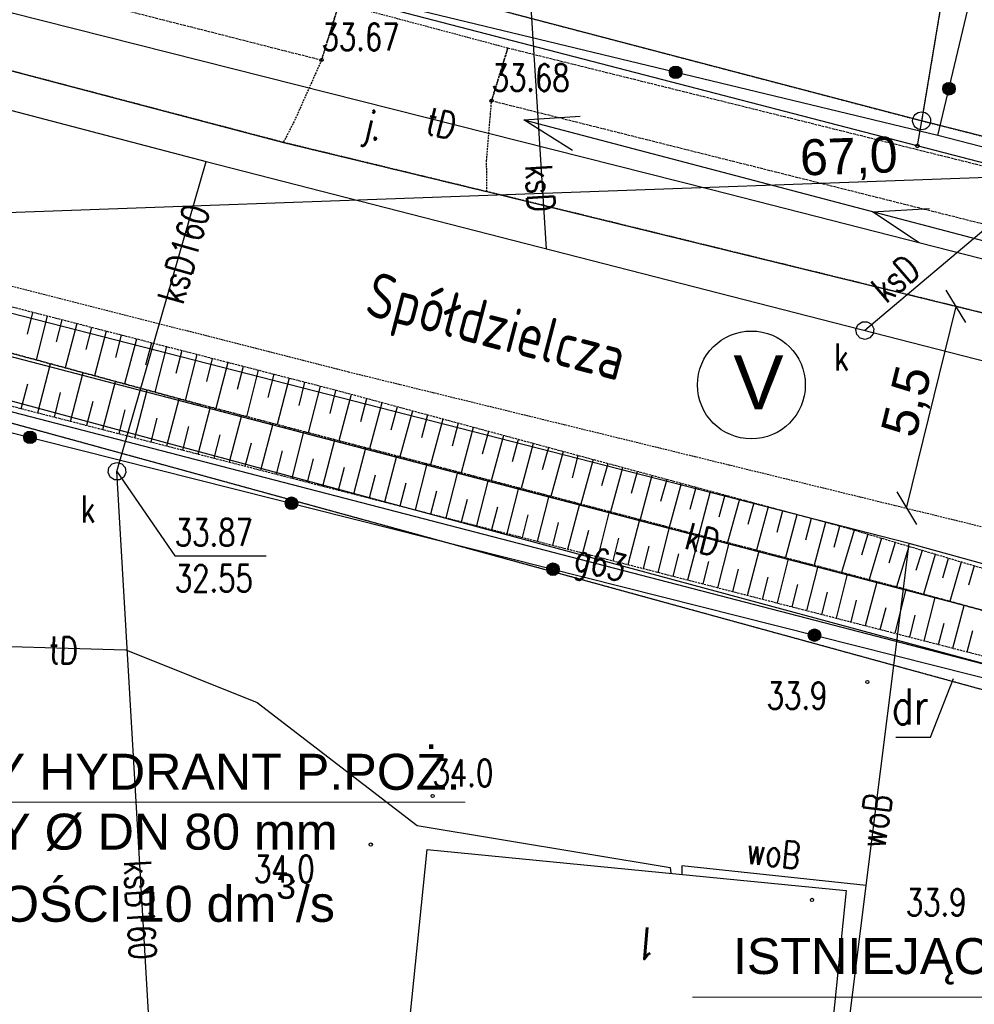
# Model space of a CAD drawing. Header units: millimetres. Extents: x 6197 to 108098, y 4257 to 29730.
# Tile 94 of 148: x 26102 to 26633, y 26823 to 27371. Entities that reach past the tile are written whole.
import ezdxf
from ezdxf.enums import TextEntityAlignment as Align

# ---------------------------------------------------------------- set-up
doc = ezdxf.new("R2010")
doc.units = ezdxf.units.MM
for name, pattern in [('2', [1, 0.5, -0.5]), ('423', [2, 1.5, -0.5]), ('424', [1.5, 1, -0.5]), ('9', [1.75, 1.25, -0.5]), ('901', [0])]:
    doc.linetypes.add(name, pattern=pattern)
for name, color, linetype in [('000_Inne__niezydentyfikowane_', 7, 'Continuous'), ('202-punkt_graniczny', 7, 'Continuous'), ('203-punkt_graniczny', 7, 'Continuous'), ('210-oznaczenie_konturu_uzytku_g', 7, 'Continuous'), ('218-kontur_uzytku_gruntowego', 7, 'Continuous'), ('219-dzialka_ewidencyjna', 7, 'Continuous'), ('238-Punkt_adresowy_budynku', 7, 'Continuous'), ('312-budynek_ewidencyjny', 7, 'Continuous'), ('994-Nazwa_ulicy', 7, 'Continuous'), ('chodnik', 7, 'Continuous'), ('jezdnia', 7, 'Continuous'), ('jezdnia-Atr17', 7, 'Continuous'), ('kraweznik', 7, 'Continuous'), ('ogrodzenie_trwale', 7, 'Continuous'), ('pikieta_naturalna', 7, 'Continuous'), ('pikieta_naturalna-Atr2', 7, 'Continuous'), ('pikieta_sztuczna', 7, 'Continuous'), ('pikieta_sztuczna-Atr2', 7, 'Continuous'), ('przewod_elektroenergetyczny_nis', 7, 'Continuous'), ('przewod_gazowy', 7, 'Continuous'), ('przewod_gazowy-Atr1', 7, 'Continuous'), ('przewod_kanalizacyjny', 7, 'Continuous'), ('przewod_kanalizacyjny-Atr1', 7, 'Continuous'), ('przewod_telekomunikacyjny_podzi', 7, 'Continuous'), ('przewod_wodociagowy', 7, 'Continuous'), ('przewod_wodociagowy-Atr1', 7, 'Continuous'), ('rzedna-Atr2', 7, 'Continuous'), ('rzedna-Atr3', 7, 'Continuous'), ('skarpa_nieumocniona', 7, 'Continuous'), ('wlaz_do_komory_lub_kanalu_-_okr', 7, 'Continuous')]:
    doc.layers.add(name, color=color, linetype=linetype)
doc.styles.add('ARIAL', font='arial.ttf')
doc.styles.get("Standard").update_dxf_attribs({"font": 'arial.ttf'})
doc.styles.add('STYL_ARIAL', font='simplex', dxfattribs={"width": 0.75, "oblique": 0.1})
doc.dimstyles.new('ISO-25', dxfattribs={"dimtxt": 2.5, "dimasz": 2.5, "dimexe": 1.25, "dimexo": 0.625, "dimtad": 1, "dimtxsty": 'Standard', "dimcen": 2.5, "dimadec": 0, "dimazin": 0, "dimtfac": 1, "dimtmove": 0, "dimatfit": 3, "dimfxl": 1, "dimarcsym": 0})

# ---------------------------------------------------------------- blocks, each defined once
blk = doc.blocks.new('202')
at = {"color": 0}
blk.add_circle((0, 0), 0.25, dxfattribs=at)
blk = doc.blocks.new('203')
at = {"color": 0}
blk.add_circle((0, 0), 0.05, dxfattribs=at)
blk = doc.blocks.new('US22')
at = {"color": 7}
blk.add_polyline3d([(0, 0.25, 0), (0.1352, 0.2103, 0), (0.2274, 0.1039, 0), (0.2475, -0.0356, 0), (0.1889, -0.1637, 0), (0.0704, -0.2399, 0), (-0.0704, -0.2399, 0), (-0.1889, -0.1637, 0), (-0.2475, -0.0356, 0), (-0.2274, 0.1039, 0), (-0.1352, 0.2103, 0), (0, 0.25, 0)], dxfattribs=at)
blk = doc.blocks.new('PW01')
at = {"color": 7}
blk.add_polyline3d([(0.045, 0, 0), (0.0318, -0.0318, 0), (0, -0.045, 0), (-0.0318, -0.0318, 0), (-0.045, 0, 0), (-0.0318, 0.0318, 0), (0, 0.045, 0), (0.0318, 0.0318, 0), (0.045, 0, 0)], dxfattribs=at)
blk = doc.blocks.new('_Oblique')
at = {"color": 0, "linetype": 'ByBlock', "lineweight": -2}
blk.add_line((-0.5, -0.5), (0.5, 0.5), dxfattribs=at)
blk = doc.blocks.new('*D1897')
at = {"color": 0, "lineweight": -2, "transparency": 16777216}
blk.add_line((26595.67, 27099.31), (26623.17, 27211.61), dxfattribs=at)
at = {"layer": 'Defpoints', "color": 0, "transparency": 16777216}
for p in [(26623.17, 27211.61), (26637.85, 27208.02), (26610.35, 27095.72)]:
    blk.add_point(p, dxfattribs=at)
at = {"color": 0, "lineweight": -2, "transparency": 16777216, "xscale": 15, "yscale": 15, "zscale": 15}
for p, rotation in [((26623.17, 27211.61), 76.24142894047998), ((26595.67, 27099.31), 256.24142894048)]:
    blk.add_blockref('_Oblique', p, dxfattribs=dict(at, rotation=rotation))
at = {"color": 0, "transparency": 16777216, "insert": (26597.18, 27158.46), "char_height": 20, "attachment_point": 5, "rotation": 76.2414}
blk.add_mtext('5,5', dxfattribs=at)
blk = doc.blocks.new('*D1898')
at = {"color": 0, "lineweight": -2, "transparency": 16777216}
blk.add_line((25905.25, 27257.06), (27222.85, 27304.53), dxfattribs=at)
at = {"layer": 'Defpoints', "color": 0, "transparency": 16777216}
for p in [(27222.85, 27304.53), (27222.85, 27304.49), (25905.25, 27257.02)]:
    blk.add_point(p, dxfattribs=at)
at = {"color": 0, "lineweight": -2, "transparency": 16777216, "xscale": 15, "yscale": 15, "zscale": 15}
for p, rotation in [((27222.85, 27304.53), 2.063234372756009), ((25905.25, 27257.06), 182.063234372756)]:
    blk.add_blockref('_Oblique', p, dxfattribs=dict(at, rotation=rotation))
at = {"color": 0, "transparency": 16777216, "insert": (26563.59, 27293.43), "char_height": 20, "attachment_point": 5, "rotation": 2.0632}
blk.add_mtext('67,0', dxfattribs=at)

msp = doc.modelspace()

# ---------------------------------------------------------------- linework, layer by layer
at = {"color": 1, "lineweight": 0}
msp.add_line((25927.243, 26935.836), (26350.186, 26935.836), dxfattribs=at)
at = {"color": 7, "lineweight": 0}
msp.add_line((26476.519, 26827.315), (26787.907, 26827.315), dxfattribs=at)
msp.add_circle((26509.339, 27167.882), 30)
at = {"layer": '000_Inne__niezydentyfikowane_', "color": 7}
for points in [[(26109.448, 27208.222, 0), (26106.448, 27196.222, 0)], [(26117.648, 27206.222, 0), (26111.448, 27181.822, 0)], [(26125.848, 27204.022, 0), (26122.648, 27191.822, 0)], [(26134.048, 27202.022, 0), (26127.648, 27177.422, 0)], [(26142.248, 27199.822, 0), (26139.048, 27187.622, 0)], [(26150.448, 27197.822, 0), (26144.048, 27173.022, 0)], [(26158.848, 27195.622, 0), (26155.648, 27183.222, 0)], [(26167.248, 27193.422, 0), (26160.648, 27168.422, 0)], [(26175.648, 27191.222, 0), (26172.248, 27178.822, 0)], [(26184.048, 27189.222, 0), (26177.448, 27163.822, 0)], [(26192.448, 27187.022, 0), (26189.248, 27174.222, 0)], [(26200.848, 27184.822, 0), (26194.448, 27159.222, 0)], [(26112.448, 27152.422, 0), (26119.448, 27179.622, 0)], [(26209.448, 27182.622, 0), (26206.248, 27169.822, 0)], [(26218.048, 27180.422, 0), (26211.448, 27154.822, 0)], [(26130.648, 27147.622, 0), (26137.648, 27174.822, 0)], [(26226.648, 27178.222, 0), (26223.248, 27165.422, 0)], [(26235.048, 27176.022, 0), (26228.448, 27150.222, 0)], [(26243.648, 27173.822, 0), (26240.448, 27160.822, 0)], [(26103.248, 27154.622, 0), (26106.848, 27168.422, 0)], [(26148.648, 27143.022, 0), (26155.648, 27169.822, 0)], [(26252.248, 27171.622, 0), (26245.648, 27145.822, 0)], [(26260.848, 27169.422, 0), (26257.648, 27156.422, 0)], [(26121.648, 27150.022, 0), (26125.048, 27163.622, 0)], [(26166.448, 27138.422, 0), (26173.248, 27165.022, 0)], [(26269.448, 27167.222, 0), (26262.848, 27141.222, 0)], [(26278.048, 27164.822, 0), (26274.848, 27152.022, 0)], [(26286.648, 27162.622, 0), (26279.848, 27136.822, 0)], [(26139.648, 27145.422, 0), (26143.248, 27158.822, 0)], [(26184.248, 27134.022, 0), (26191.048, 27160.222, 0)], [(26295.248, 27160.222, 0), (26291.848, 27147.422, 0)], [(26303.848, 27158.022, 0), (26296.848, 27132.422, 0)], [(26157.648, 27140.822, 0), (26161.048, 27154.022, 0)], [(26201.648, 27129.422, 0), (26208.448, 27155.622, 0)], [(26219.048, 27125.022, 0), (26225.848, 27151.022, 0)], [(26312.248, 27155.622, 0), (26308.848, 27142.822, 0)], [(26320.848, 27153.422, 0), (26313.848, 27127.822, 0)], [(26329.248, 27151.222, 0), (26325.848, 27138.422, 0)], [(26175.448, 27136.222, 0), (26178.848, 27149.422, 0)], [(26236.448, 27120.422, 0), (26243.248, 27146.422, 0)], [(26337.648, 27148.822, 0), (26330.848, 27123.422, 0)], [(26346.248, 27146.622, 0), (26342.848, 27133.822, 0)], [(26193.048, 27131.622, 0), (26196.448, 27144.822, 0)], [(26210.448, 27127.222, 0), (26213.848, 27140.222, 0)], [(26253.848, 27116.022, 0), (26260.448, 27141.822, 0)], [(26354.648, 27144.222, 0), (26347.848, 27119.022, 0)], [(26363.048, 27142.022, 0), (26359.648, 27129.422, 0)], [(26227.848, 27122.622, 0), (26231.248, 27135.622, 0)], [(26271.048, 27111.622, 0), (26277.648, 27137.422, 0)], [(26371.448, 27139.822, 0), (26364.648, 27114.622, 0)], [(26379.648, 27137.622, 0), (26376.248, 27125.022, 0)], [(26388.048, 27135.222, 0), (26381.248, 27110.222, 0)], [(26245.248, 27118.222, 0), (26248.448, 27131.222, 0)], [(26288.248, 27107.222, 0), (26294.848, 27132.822, 0)], [(26396.448, 27133.022, 0), (26393.048, 27120.622, 0)], [(26404.648, 27130.822, 0), (26397.848, 27105.822, 0)], [(26262.448, 27113.822, 0), (26265.848, 27126.822, 0)], [(26305.448, 27102.822, 0), (26312.048, 27128.422, 0)], [(26322.448, 27098.422, 0), (26329.048, 27124.022, 0)], [(26412.848, 27128.622, 0), (26409.648, 27116.222, 0)], [(26421.248, 27126.422, 0), (26414.448, 27101.622, 0)], [(26429.448, 27124.022, 0), (26426.048, 27111.822, 0)], [(26279.648, 27109.422, 0), (26283.048, 27122.222, 0)], [(26339.648, 27094.022, 0), (26346.048, 27119.422, 0)], [(26437.648, 27121.822, 0), (26431.048, 27097.222, 0)], [(26445.848, 27119.622, 0), (26442.448, 27107.422, 0)], [(26296.848, 27105.022, 0), (26300.248, 27117.822, 0)], [(26314.048, 27100.622, 0), (26317.248, 27113.422, 0)], [(26356.648, 27089.622, 0), (26363.048, 27115.022, 0)], [(26454.048, 27117.422, 0), (26447.448, 27093.022, 0)], [(26462.248, 27115.222, 0), (26458.848, 27103.022, 0)], [(26470.248, 27113.022, 0), (26463.648, 27088.622, 0)], [(26331.048, 27096.222, 0), (26334.448, 27109.022, 0)], [(26373.448, 27085.222, 0), (26380.048, 27110.622, 0)], [(26478.448, 27110.822, 0), (26475.048, 27098.622, 0)], [(26486.448, 27108.622, 0), (26480.048, 27084.422, 0)], [(26348.048, 27091.822, 0), (26351.448, 27104.422, 0)], [(26390.448, 27080.822, 0), (26396.848, 27106.222, 0)], [(26407.248, 27076.622, 0), (26413.848, 27101.822, 0)], [(26494.648, 27106.622, 0), (26491.248, 27094.422, 0)], [(26502.648, 27104.422, 0), (26496.048, 27080.222, 0)], [(26510.648, 27102.222, 0), (26507.448, 27090.222, 0)], [(26365.048, 27087.422, 0), (26368.248, 27100.022, 0)], [(26424.048, 27072.222, 0), (26430.448, 27097.422, 0)], [(26518.648, 27100.022, 0), (26512.248, 27076.022, 0)], [(26526.648, 27097.822, 0), (26523.448, 27085.822, 0)], [(26382.048, 27083.022, 0), (26385.248, 27095.622, 0)], [(26398.848, 27078.622, 0), (26402.048, 27091.422, 0)], [(26440.848, 27068.022, 0), (26447.248, 27093.022, 0)], [(26534.648, 27095.622, 0), (26528.248, 27071.822, 0)], [(26542.648, 27093.622, 0), (26539.448, 27081.622, 0)], [(26550.648, 27091.422, 0), (26544.248, 27067.622, 0)], [(26415.648, 27074.422, 0), (26418.848, 27087.022, 0)], [(26457.448, 27063.622, 0), (26463.848, 27088.622, 0)], [(26558.448, 27089.222, 0), (26555.248, 27077.422, 0)], [(26566.448, 27087.022, 0), (26559.448, 27063.622, 0)], [(26432.448, 27070.022, 0), (26435.648, 27082.622, 0)], [(26474.048, 27059.422, 0), (26480.448, 27084.222, 0)], [(26490.648, 27055.022, 0), (26497.048, 27079.822, 0)], [(26574.048, 27084.822, 0), (26570.648, 27073.222, 0)], [(26581.648, 27082.622, 0), (26574.848, 27059.622, 0)], [(26589.248, 27080.222, 0), (26585.848, 27068.822, 0)], [(26449.248, 27065.822, 0), (26452.448, 27078.222, 0)], [(26507.248, 27050.822, 0), (26513.648, 27075.622, 0)], [(26596.848, 27078.022, 0), (26590.048, 27055.622, 0)], [(26604.248, 27075.822, 0), (26600.848, 27064.622, 0)], [(26465.848, 27061.422, 0), (26469.048, 27074.022, 0)], [(26482.448, 27057.222, 0), (26485.648, 27069.622, 0)], [(26523.848, 27046.622, 0), (26530.048, 27071.222, 0)], [(26611.648, 27073.622, 0), (26605.048, 27051.422, 0)], [(26618.848, 27071.422, 0), (26615.648, 27060.422, 0)], [(26626.048, 27069.222, 0), (26619.648, 27047.422, 0)], [(26499.048, 27053.022, 0), (26502.248, 27065.422, 0)], [(26540.248, 27042.422, 0), (26546.448, 27067.022, 0)], [(26633.248, 27067.222, 0), (26630.048, 27056.422, 0)], [(26515.448, 27048.622, 0), (26518.648, 27061.022, 0)], [(26556.648, 27038.222, 0), (26562.848, 27062.622, 0)], [(26572.848, 27034.022, 0), (26579.248, 27058.422, 0)], [(26532.048, 27044.422, 0), (26535.248, 27056.822, 0)], [(26548.448, 27040.222, 0), (26551.648, 27052.622, 0)], [(26589.248, 27029.822, 0), (26595.448, 27054.022, 0)], [(26564.848, 27036.022, 0), (26567.848, 27048.222, 0)], [(26605.448, 27025.622, 0), (26611.648, 27049.622, 0)], [(26581.048, 27031.822, 0), (26584.248, 27044.022, 0)], [(26621.448, 27021.422, 0), (26627.648, 27045.222, 0)], [(26597.448, 27027.622, 0), (26600.448, 27039.822, 0)], [(26613.448, 27023.422, 0), (26616.648, 27035.422, 0)], [(26629.448, 27019.422, 0), (26632.448, 27031.222, 0)]]:
    msp.add_polyline3d(points, dxfattribs=at)
at = {"layer": '210-oznaczenie_konturu_uzytku_g', "color": 3}
msp.add_polyline3d([(26589.646, 26971.914, 0), (26609.046, 26971.914, 0), (26621.794, 27004.616, 0)], dxfattribs=at)
at = {"layer": '218-kontur_uzytku_gruntowego', "color": 3, "linetype": '2'}
for points in [[(26732.248, 28083.622, 0), (26604.048, 27314.822, 0)], [(25728.448, 27544.622, 0), (26604.048, 27314.822, 0)], [(26604.048, 27314.822, 0), (27151.048, 27176.622, 0)], [(26558.848, 27020.022, 0), (25799.648, 27228.422, 0)], [(26783.848, 26958.222, 0), (26558.848, 27020.022, 0)]]:
    msp.add_polyline3d(points, dxfattribs=at)
at = {"layer": '219-dzialka_ewidencyjna', "color": 7}
for points in [[(26732.248, 28083.622, 0), (26604.048, 27314.822, 0)], [(26604.048, 27314.822, 0), (25728.248, 27544.622, 0)], [(26601.648, 27300.822, 0), (25731.048, 27527.022, 0)], [(26604.048, 27314.822, 0), (26601.648, 27300.822, 0)], [(27151.048, 27176.622, 0), (26604.048, 27314.822, 0)], [(27149.048, 27158.822, 0), (26601.648, 27300.822, 0)], [(26783.848, 26958.222, 0), (25799.648, 27228.422, 0)], [(26787.648, 26973.822, 0), (25802.448, 27229.422, 0)]]:
    msp.add_polyline3d(points, dxfattribs=at)
at = {"layer": '312-budynek_ewidencyjny', "color": 7}
for points in [[(26309.648, 26720.022, 0), (26329.048, 26909.422, 0)], [(26329.048, 26909.422, 0), (26562.048, 26886.622, 0)], [(26562.048, 26886.622, 0), (26542.648, 26695.822, 0)]]:
    msp.add_polyline3d(points, dxfattribs=at)
at = {"layer": 'chodnik', "color": 7, "linetype": '423'}
for points in [[(25838.848, 27489.422, 0), (25831.648, 27457.822, 0), (26100.248, 27391.822, 0), (26270.248, 27348.622, 0), (26280.048, 27380.222, 0), (26112.848, 27420.622, 0), (26114.048, 27427.022, 0), (26093.448, 27432.222, 0), (26091.648, 27425.822, 0), (25838.848, 27489.422, 0)], [(26373.848, 27355.222, 0), (26364.848, 27326.022, 0), (26663.448, 27251.222, 0), (27123.908, 27135.042, 0), (27129.488, 27169.562, 0), (26670.248, 27281.622, 0), (26373.848, 27355.222, 0)]]:
    msp.add_polyline3d(points, dxfattribs=at)
at = {"layer": 'jezdnia', "color": 7, "linetype": '424'}
for points in [[(26249.048, 27302.822, 0), (26362.248, 27275.422, 0), (26362.048, 27292.622, 0), (26364.848, 27326.022, 0), (26373.848, 27355.222, 0), (26280.048, 27380.222, 0), (26270.248, 27348.622, 0), (26255.648, 27315.822, 0), (26249.048, 27302.822, 0)], [(26249.048, 27302.822, 0), (26011.848, 27365.222, 0)], [(26362.248, 27275.422, 0), (26249.048, 27302.822, 0)], [(26365.848, 27274.622, 0), (26362.248, 27275.422, 0)], [(26764.448, 27177.022, 0), (26365.848, 27274.622, 0)], [(25984.648, 27251.822, 0), (26285.048, 27175.222, 0)], [(26285.048, 27175.222, 0), (26935.648, 27016.222, 0)]]:
    msp.add_polyline3d(points, dxfattribs=at)
at = {"layer": 'kraweznik', "color": 7}
msp.add_polyline3d([(26011.848, 27365.222, 0), (26249.048, 27302.822, 0), (26362.248, 27275.422, 0), (26365.848, 27274.622, 0), (26764.448, 27177.022, 0), (26868.768, 27152.602, 0), (27100.608, 27095.482, 0), (27121.968, 27116.222, 0), (27123.908, 27135.042, 0), (27129.488, 27169.562, 0), (27212.848, 27145.242, 0)], dxfattribs=at)
at = {"layer": 'ogrodzenie_trwale', "color": 7, "linetype": '901'}
for points in [[(27092.108, 27322.122, 0), (27143.748, 27313.982, 0), (27126.508, 27174.302, 0), (26613.048, 27306.622, 0), (26656.848, 27490.622, 0), (27083.848, 27418.222, 0)], [(26613.048, 27306.622, 0), (26114.048, 27427.022, 0)], [(25962.648, 27175.422, 0), (26783.448, 26968.422, 0)]]:
    msp.add_polyline3d(points, dxfattribs=at)
at = {"layer": 'ogrodzenie_trwale', "color": 7}
for centre, radius in [((26467.232, 27341.804), 3.5), ((26467.232, 27341.804), 3.15), ((26467.232, 27341.804), 2.8), ((26467.232, 27341.804), 2.45), ((26467.232, 27341.804), 2.1), ((26467.232, 27341.804), 1.75), ((26467.232, 27341.804), 1.4), ((26467.232, 27341.804), 1.05), ((26467.232, 27341.804), 0.7), ((26619.242, 27332.642), 3.5), ((26619.242, 27332.642), 3.15), ((26619.242, 27332.642), 2.8), ((26619.242, 27332.642), 2.45), ((26619.242, 27332.642), 2.1), ((26619.242, 27332.642), 1.75), ((26619.242, 27332.642), 1.4), ((26619.242, 27332.642), 1.05), ((26619.242, 27332.642), 0.7), ((26108.094, 27138.742), 3.5), ((26108.094, 27138.742), 3.15), ((26108.094, 27138.742), 2.8), ((26108.094, 27138.742), 2.45), ((26108.094, 27138.742), 2.1), ((26108.094, 27138.742), 1.75), ((26108.094, 27138.742), 1.4), ((26108.094, 27138.742), 1.05), ((26108.094, 27138.742), 0.7), ((26253.54, 27102.062), 3.5), ((26253.54, 27102.062), 3.15), ((26253.54, 27102.062), 2.8), ((26253.54, 27102.062), 2.45), ((26253.54, 27102.062), 2.1), ((26253.54, 27102.062), 1.75), ((26253.54, 27102.062), 1.4), ((26253.54, 27102.062), 1.05), ((26253.54, 27102.062), 0.7), ((26398.986, 27065.38), 3.5), ((26398.986, 27065.38), 3.15), ((26398.986, 27065.38), 2.8), ((26398.986, 27065.38), 2.45), ((26398.986, 27065.38), 2.1), ((26398.986, 27065.38), 1.75), ((26398.986, 27065.38), 1.4), ((26398.986, 27065.38), 1.05), ((26398.986, 27065.38), 0.7), ((26544.432, 27028.7), 3.5), ((26544.432, 27028.7), 3.15), ((26544.432, 27028.7), 2.8), ((26544.432, 27028.7), 2.45), ((26544.432, 27028.7), 2.1), ((26544.432, 27028.7), 1.75), ((26544.432, 27028.7), 1.4), ((26544.432, 27028.7), 1.05), ((26544.432, 27028.7), 0.7)]:
    msp.add_circle(centre, radius, dxfattribs=at)
at = {"layer": 'przewod_elektroenergetyczny_nis', "color": 1}
for points in [[(26409.896, 27298.342, 0), (26382.84, 27315.34, 0), (26414.058, 27317.42, 0)], [(26383.448, 27315.144, 0), (26673.864, 27238.838, 0)], [(26602.688, 27246.99, 0), (26576.768, 27264.27, 0), (26608.448, 27266.07, 0)]]:
    msp.add_polyline3d(points, dxfattribs=at)
at = {"layer": 'przewod_gazowy', "color": 40}
msp.add_polyline3d([(25735.448, 27106.822, 0), (25756.648, 27175.822, 0), (25784.848, 27222.222, 0), (25846.248, 27226.822, 0), (26766.448, 26978.422, 0), (26892.248, 26946.622, 0)], dxfattribs=at)
at = {"layer": 'przewod_kanalizacyjny', "color": 34}
for points in [[(25654.048, 27437.222, 0), (26206.048, 27292.222, 0), (26812.648, 27136.622, 0), (27152.048, 27054.822, 0), (27602.248, 26940.422, 0)], [(26386.248, 27384.022, 0), (26395.248, 27243.622, 0)], [(26156.448, 27119.822, 0), (26206.048, 27292.222, 0)], [(26681.048, 27289.822, 0), (26572.448, 27198.222, 0)], [(26808.448, 27149.822, 0), (26766.248, 27009.022, 0), (26062.048, 27192.822, 0), (25756.448, 27258.022, 0)], [(26372.648, 26642.222, 0), (26183.448, 26657.022, 0), (26156.448, 27119.822, 0)]]:
    msp.add_polyline3d(points, dxfattribs=at)
at = {"layer": 'przewod_telekomunikacyjny_podzi', "color": 30}
for points in [[(25684.048, 27556.022, 0), (25727.448, 27514.822, 0), (25812.448, 27447.222, 0), (26487.248, 27276.622, 0), (27101.648, 27119.622, 0), (27535.248, 27017.622, 0), (27704.248, 26970.022, 0)], [(25847.248, 26842.622, 0), (25865.448, 26947.622, 0), (25914.448, 26986.422, 0), (25999.848, 26996.822, 0), (26058.648, 27023.422, 0), (26161.448, 27020.622, 0), (26234.448, 26991.222, 0), (26323.448, 26922.822, 0), (26464.248, 26899.422, 0), (26464.448, 26896.222, 0)]]:
    msp.add_polyline3d(points, dxfattribs=at)
at = {"layer": 'przewod_wodociagowy', "color": 5}
for points in [[(28292.448, 26651.422, 0), (27930.648, 26734.422, 0), (27748.048, 26782.022, 0), (27719.248, 26789.422, 0), (26765.648, 27033.222, 0), (26597.048, 27079.622, 0), (25905.248, 27257.022, 0), (25689.648, 27313.622, 0), (25674.448, 27316.222, 0)], [(26573.248, 26889.422, 0), (26597.048, 27079.622, 0)], [(26573.248, 26889.422, 0), (26470.648, 26900.422, 0), (26470.648, 26895.622, 0)], [(26528.048, 26528.222, 0), (26573.248, 26889.422, 0)]]:
    msp.add_polyline3d(points, dxfattribs=at)
at = {"layer": 'rzedna-Atr2', "color": 7}
msp.add_polyline3d([(26156.448, 27119.822, 0), (26188.648, 27072.822, 0), (26239.488, 27072.822, 0)], dxfattribs=at)
at = {"layer": 'skarpa_nieumocniona', "color": 7, "linetype": '9'}
for points in [[(25979.248, 27240.422, 0), (25971.648, 27219.822, 0), (26202.048, 27157.222, 0), (26592.848, 27054.822, 0), (26727.448, 27018.022, 0), (26736.048, 27036.622, 0), (26563.248, 27088.022, 0), (26279.248, 27164.622, 0), (26084.848, 27214.622, 0), (25979.248, 27240.422, 0)], [(25979.248, 27240.422, 0), (25971.648, 27219.822, 0), (26202.048, 27157.222, 0), (26592.848, 27054.822, 0), (26727.448, 27018.022, 0), (26736.048, 27036.622, 0), (26563.248, 27088.022, 0), (26279.248, 27164.622, 0), (26084.848, 27214.622, 0), (25979.248, 27240.422, 0)], [(25967.648, 27189.622, 0), (26725.048, 26994.822, 0), (26727.448, 27018.022, 0), (26592.848, 27054.822, 0), (26202.048, 27157.222, 0), (25971.648, 27219.822, 0), (25967.648, 27189.622, 0)], [(25967.648, 27189.622, 0), (26725.048, 26994.822, 0), (26727.448, 27018.022, 0), (26592.848, 27054.822, 0), (26202.048, 27157.222, 0), (25971.648, 27219.822, 0), (25967.648, 27189.622, 0)]]:
    msp.add_polyline3d(points, dxfattribs=at)

# ---------------------------------------------------------------- block references
at = {"layer": '202-punkt_graniczny', "color": 7, "xscale": 20, "yscale": 20, "zscale": 20}
msp.add_blockref('202', (26604.048, 27314.822), dxfattribs=at)
at = {"layer": '203-punkt_graniczny', "color": 7, "xscale": 20, "yscale": 20, "zscale": 20}
msp.add_blockref('203', (26601.648, 27300.822), dxfattribs=at)
at = {"layer": 'pikieta_naturalna', "color": 7, "xscale": 20, "yscale": 20, "zscale": 20}
for p in [(26573.848, 27002.622), (26332.048, 26939.222), (26297.648, 26912.222), (26543.048, 26881.422)]:
    msp.add_blockref('PW01', p, dxfattribs=at)
at = {"layer": 'pikieta_sztuczna', "color": 7, "xscale": 20, "yscale": 20, "zscale": 20}
for p in [(26270.248, 27348.622), (26364.848, 27326.022)]:
    msp.add_blockref('PW01', p, dxfattribs=at)
at = {"layer": 'wlaz_do_komory_lub_kanalu_-_okr', "color": 7, "xscale": 20, "yscale": 20, "zscale": 20, "rotation": 345.61387}
msp.add_blockref('US22', (26572.448, 27198.222), dxfattribs=at)
at = {"layer": 'wlaz_do_komory_lub_kanalu_-_okr', "color": 7, "xscale": 20, "yscale": 20, "zscale": 20}
msp.add_blockref('US22', (26156.448, 27119.822), dxfattribs=at)

# ---------------------------------------------------------------- texts
at = {"insert": (26499.299, 27184.361), "char_height": 30, "attachment_point": 1}
msp.add_mtext_dynamic_manual_height_columns('V', width=49.94873, gutter_width=12.5, heights=[0], dxfattribs=at)
at = {"char_height": 20, "attachment_point": 1, "rotation": 359.98444, "style": 'ARIAL'}
for s, insert in [('\\A1;{\\C240;\\c2367469;ISTNIEJĄCY HYDRANT P.POŻ.\\PNADZIEMNY %%C DN 80 mm\\PO WYDAJNOŚCI 10 dm\\H0.7x;\\S3^ ;\\H1.42857x;/s}', (25943.965, 26962.781)), ('ISTNIEJĄCY WJAZD', (26499.049, 26860.19))]:
    msp.add_mtext_dynamic_manual_height_columns(s, width=850.08319, gutter_width=12.5, heights=[0], dxfattribs=dict(at, insert=insert))
at = {"layer": '210-oznaczenie_konturu_uzytku_g', "color": 3, "style": 'STYL_ARIAL', "width": 0.75}
msp.add_text('dr', height=20, dxfattribs=at).set_placement((26587.452, 26973.052), align=Align.BOTTOM_LEFT)
at = {"layer": '238-Punkt_adresowy_budynku', "color": 7, "style": 'STYL_ARIAL', "width": 0.75}
msp.add_text('1', height=17.5, rotation=175.142, dxfattribs=at).set_placement((26452.366, 26871.254), align=Align.BOTTOM_CENTER)
at = {"layer": '994-Nazwa_ulicy', "color": 7, "style": 'STYL_ARIAL', "width": 0.75}
msp.add_text('Spółdzielcza', height=25, rotation=345.402, dxfattribs=at).set_placement((26291.564, 27199.822), align=Align.BOTTOM_LEFT)
at = {"layer": 'jezdnia-Atr17', "color": 7, "style": 'STYL_ARIAL', "width": 0.75}
msp.add_text('j.', height=15, rotation=346.393, dxfattribs=at).set_placement((26291.828, 27301.608), align=Align.BOTTOM_LEFT)
at = {"layer": 'pikieta_naturalna-Atr2', "color": 7, "style": 'STYL_ARIAL', "width": 0.75}
for s, p in [('33.9', (26517.848, 26983.056)), ('34.0', (26332.048, 26940.056)), ('34.0', (26232.648, 26886.656)), ('33.9', (26595.248, 26868.056))]:
    msp.add_text(s, height=15, dxfattribs=at).set_placement(p, align=Align.BOTTOM_LEFT)
at = {"layer": 'pikieta_sztuczna-Atr2', "color": 7, "style": 'STYL_ARIAL', "width": 0.75}
for s, p in [('33.67', (26270.248, 27349.456)), ('33.68', (26364.848, 27326.856))]:
    msp.add_text(s, height=15, dxfattribs=at).set_placement(p, align=Align.BOTTOM_LEFT)
at = {"layer": 'przewod_gazowy-Atr1', "color": 40, "style": 'STYL_ARIAL', "width": 0.75}
msp.add_text('g63', height=15, rotation=344.893, dxfattribs=at).set_placement((26411.722, 27072.816), align=Align.MIDDLE_LEFT)
at = {"layer": 'przewod_kanalizacyjny-Atr1', "color": 34, "style": 'STYL_ARIAL', "width": 0.75}
for s, rotation, p in [('ksD', 273.668, (26391, 27290.542)), ('ksD160', 73.949, (26185.85, 27214.118)), ('ksD', 40.146, (26579.294, 27218.546)), ('kD', 345.372, (26473.332, 27084.212)), ('ksB160', 273.339, (26167.8, 26903.55))]:
    msp.add_text(s, height=15, rotation=rotation, dxfattribs=at).set_placement(p, align=Align.MIDDLE_LEFT)
at = {"layer": 'przewod_telekomunikacyjny_podzi', "color": 30, "style": 'STYL_ARIAL', "width": 0.75}
for rotation, p in [(345.812, (26329.148, 27315.258)), (358.44, (26118.724, 27020.476))]:
    msp.add_text('tD', height=15, rotation=rotation, dxfattribs=at).set_placement(p, align=Align.MIDDLE_LEFT)
at = {"layer": 'przewod_wodociagowy-Atr1', "color": 5, "style": 'STYL_ARIAL', "width": 0.75}
for rotation, p in [(82.867, (26576.33, 26910.632)), (353.881, (26506.766, 26909.166))]:
    msp.add_text('woB', height=15, rotation=rotation, dxfattribs=at).set_placement(p, align=Align.MIDDLE_LEFT)
at = {"layer": 'rzedna-Atr2', "color": 34, "style": 'STYL_ARIAL', "width": 0.75}
msp.add_text('33.87', height=15, dxfattribs=at).set_placement((26188.648, 27073.816), align=Align.BOTTOM_LEFT)
at = {"layer": 'rzedna-Atr3', "color": 34, "style": 'STYL_ARIAL', "width": 0.75}
msp.add_text('32.55', height=15, dxfattribs=at).set_placement((26188.648, 27048.316), align=Align.BOTTOM_LEFT)
at = {"layer": 'wlaz_do_komory_lub_kanalu_-_okr', "color": 7, "style": 'STYL_ARIAL', "width": 0.75}
for p in [(26555.406, 27171.456), (26136.248, 27086.856)]:
    msp.add_text('k', height=15, dxfattribs=at).set_placement(p, align=Align.BOTTOM_LEFT)

# ---------------------------------------------------------------- dimensions: what is measured, and where the dimension line sits
at = {"color": 1}
for p1, p2, distance, text, override, picture, middle in [((25905.248, 27257.022), (27222.847, 27304.489), 0.039, '67,0', {"dimtxt": 20, "dimasz": 15, "dimblk1": 'Oblique', "dimblk2": 'Oblique', "dimsah": 1, "dimse1": 1, "dimse2": 1}, '*D1898', (26563.591, 27293.43)), ((26610.348, 27095.722), (26637.845, 27208.021), 15.108, '5,5', {"dimtxt": 20, "dimasz": 15, "dimblk1": 'Oblique', "dimblk2": 'Oblique', "dimsah": 1, "dimse1": 1, "dimse2": 1, "dimtmove": 2}, '*D1897', (26597.181, 27158.462))]:
    dim = msp.add_aligned_dim(p1=p1, p2=p2, distance=distance, text=text, dimstyle='ISO-25', override=override, dxfattribs=at)
    dim.commit()
    dim.dimension.update_dxf_attribs({"geometry": picture, "text_midpoint": middle})

doc.saveas('drawing.dxf')
